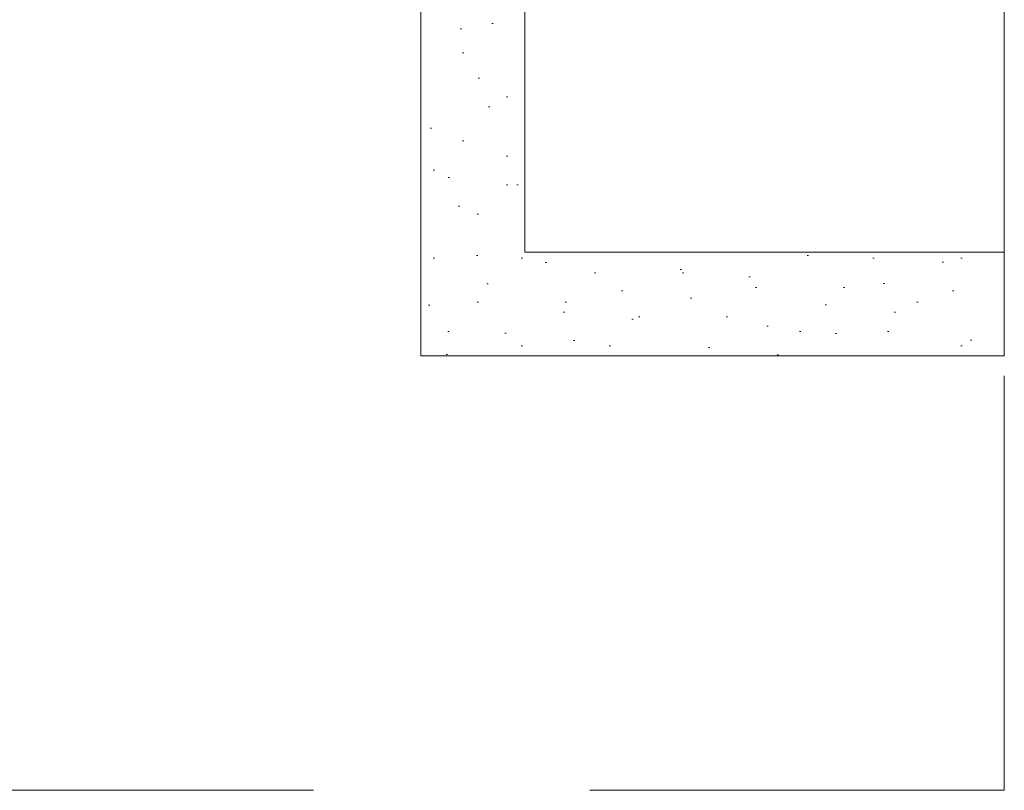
# Paper-space layout 'AD-02 DETAL MONTAŻU DRZWI' of a CAD drawing. Header units: millimetres. Extents: x 0 to 594, y 0 to 550.
# Tile 50 of 99: x 261 to 289, y 187 to 209. Entities that reach past the tile are written whole.
import ezdxf
from ezdxf.xclip import XClip

# ---------------------------------------------------------------- set-up
doc = ezdxf.new("R2010")
doc.units = ezdxf.units.MM
doc.header["$MEASUREMENT"] = 0
doc.header["$XCLIPFRAME"] = 0
doc.linetypes.add('przerywama detal', pattern=[120, 80, -40])
doc.layers.add('A_stolarka', color=7, linetype='Continuous')
doc.layers.add('A_stolarka_Nr_pióra__10', color=7, linetype='Continuous', lineweight=13, true_color=0x4b4b4b)

# ---------------------------------------------------------------- blocks, each defined once
blk = doc.blocks.new('Rysunek_2_2', base_point=(-46914.584, -27095.2))
at = {"layer": 'A_stolarka', "linetype": 'Continuous', "lineweight": 0, "true_color": 0x4b4b4b}
h = blk.add_hatch(dxfattribs=at)
h.set_pattern_fill('BLOCZKI_CERAMICZNE_0002', color=251, style=0, pattern_type=2)
h.set_pattern_definition([(45, (-46914.584, -27095.2), (-14.1421356, 14.1421356), [])])
h.paths.add_polyline_path([(289.43, 232.735), (275.544, 232.735), (275.544, 218.856), (277.459, 218.856), (277.459, 218.569), (277.859, 218.569), (277.859, 218.856), (278.459, 218.856), (278.459, 218.519), (278.859, 218.519), (278.859, 218.856, -0.420202), (280.859, 218.856), (281.459, 218.856), (281.459, 218.389), (281.859, 218.389), (281.859, 218.856), (282.459, 218.856), (282.459, 218.339), (282.859, 218.339), (282.859, 218.856, -0.420202), (284.859, 218.856), (285.459, 218.856), (285.459, 218.189), (285.859, 218.189), (285.859, 218.856), (286.259, 218.856), (286.713, 218.523), (286.759, 218.489), (286.759, 217.989), (286.595, 217.989), (286.825, 217.856), (286.595, 217.723), (286.759, 217.723), (286.759, 217.223), (286.259, 216.856), (285.859, 216.856), (285.859, 217.523), (285.459, 217.523), (285.459, 216.856), (284.859, 216.856, -0.420204), (282.859, 216.856), (282.859, 217.373), (282.459, 217.373), (282.459, 216.856), (281.859, 216.856), (281.859, 217.323), (281.459, 217.323), (281.459, 216.856), (280.859, 216.856, -0.420204), (278.859, 216.856), (278.859, 217.193), (278.459, 217.193), (278.459, 216.856), (277.859, 216.856), (277.859, 217.143), (277.459, 217.143), (277.459, 216.856), (275.544, 216.856), (275.544, 202.728), (289.43, 202.728)])
h = blk.add_hatch(dxfattribs=at)
h.set_pattern_fill('TYNK1_2_0002', color=251, style=0, pattern_type=2)
h.set_pattern_definition([(45, (-46914.5838, -27091.2), (-1.272792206, 1.272792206), [0, -1.2, 0, -1.8]), (110, (-46910.5838, -27091.2), (1.69144672, 0.61563626), [0, -0.88, 0, -1.52])])
h.paths.add_polyline_path([(289.43, 199.728), (289.43, 202.728), (275.544, 202.728), (275.544, 216.856), (273.159, 216.856), (273.159, 216.656), (272.959, 216.656), (272.959, 216.856), (272.542, 216.856), (272.542, 199.728)])
at = {"layer": 'A_stolarka_Nr_pióra__10', "color": 251, "linetype": 'przerywama detal', "lineweight": 13, "ltscale": 0.2, "true_color": 0x4b4b4b}
for p in [(289.43, 247.152), (229.43, 187.152)]:
    blk.add_line(p, (289.43, 187.152), dxfattribs=at)
at = {"layer": 'A_stolarka_Nr_pióra__10', "color": 251, "linetype": 'Continuous', "lineweight": 13, "ltscale": 0.2, "true_color": 0x4b4b4b, "flags": 128}
blk.add_lwpolyline([(289.43, 232.735), (289.43, 202.728), (275.544, 202.728), (275.544, 216.856)], dxfattribs=at)
blk.add_lwpolyline([(289.43, 199.728), (289.43, 202.728), (275.544, 202.728), (275.544, 216.856), (273.159, 216.856), (273.159, 216.656), (272.959, 216.656), (272.959, 216.856), (272.542, 216.856), (272.542, 199.728)], close=True, dxfattribs=at)

psp = doc.layouts.new('AD-02 DETAL MONTAŻU DRZWI')

# ---------------------------------------------------------------- block references
at = {"color": 37, "linetype": 'Continuous', "lineweight": 5, "true_color": 0x656532}
ref = psp.add_blockref('Rysunek_2_2', (-46914.584, -27095.2), dxfattribs=at)
XClip(ref).set_block_clipping_path([(33.2101829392, 4.9001792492), (292.97782874, 254.0652997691)])

doc.saveas('drawing.dxf')
